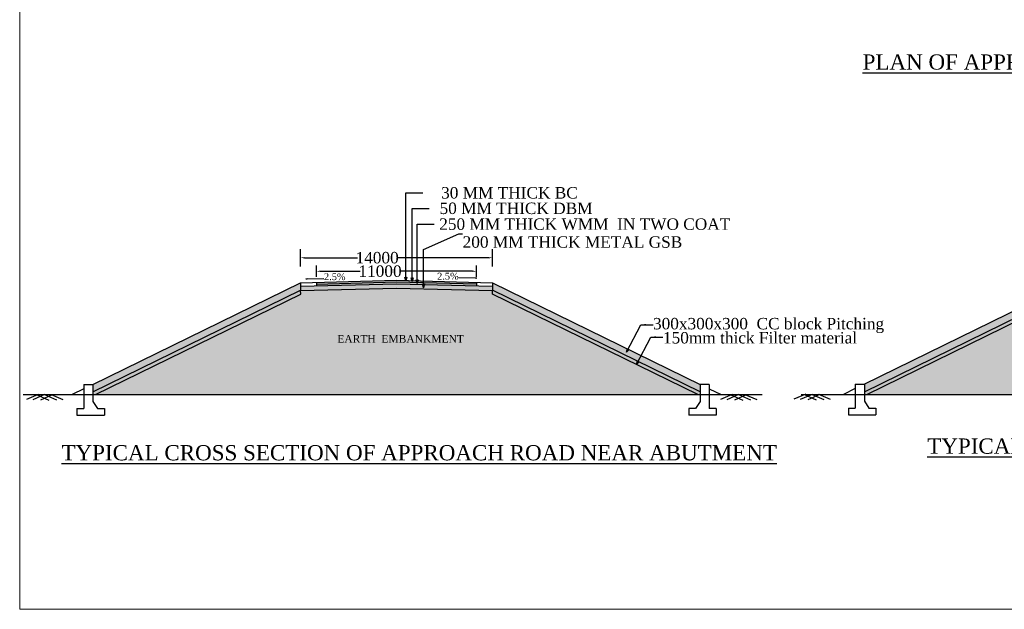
# Model space of a CAD drawing. Header units: millimetres. Extents: x -20529397 to 25259364, y -3207472 to 3138455.
# Tile 1 of 6: x 8764641 to 8893884, y -793794 to -716441. Entities that reach past the tile are written whole.
import ezdxf

# ---------------------------------------------------------------- set-up
doc = ezdxf.new("R2010")
doc.units = ezdxf.units.MM
doc.header["$LTSCALE"] = 60
doc.header["$MEASUREMENT"] = 0
doc.styles.get("Standard").update_dxf_attribs({"font": 'times.ttf'})
doc.styles.add('style1', font='txt.shx', dxfattribs={"height": 1})
doc.dimstyles.get("Standard").update_dxf_attribs({"dimtxt": 400, "dimasz": 215, "dimexe": 0.18, "dimexo": 0.0625, "dimgap": 0.09, "dimtad": 0, "dimtih": 1, "dimtoh": 1, "dimdec": 0, "dimzin": 4, "dimdsep": 46, "dimtxsty": 'Standard', "dimblk": 'OPEN90', "dimcen": 0, "dimadec": 0, "dimazin": 1, "dimtfac": 1, "dimtdec": 0, "dimtix": 1, "dimtofl": 0, "dimtmove": 0, "dimatfit": 3, "dimldrblk": 'OPEN30', "dimfxl": 1, "dimtolj": 1, "dimtzin": 0, "dimarcsym": 0})
pattern_1 = [(37.49999999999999, (2328118.911400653, 183303.2503984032), (-5.669402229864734, 173.4141392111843), [0, -136.8, 0, -153, 0, -146.25]), (7.499999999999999, (2328118.911400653, 183303.2503984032), (159.2799034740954, 253.9931458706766), [0, -73.79999999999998, 0, -123.3, 0, -47.24999999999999]), (327.5, (2328008.211400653, 183303.2503984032), (280.2727675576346, 0.5093148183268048), [0, -45, 0, -162, 0, -211.5]), (317.5, (2328008.211400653, 183303.2503984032), (270.5513944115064, 78.99080084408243), [0, -22.5, 0, -106.2, 0, -121.5])]

# ---------------------------------------------------------------- blocks, each defined once
blk = doc.blocks.new('*D233')
at = {"color": 0, "linetype": 'Continuous', "lineweight": -2, "transparency": 16777216}
for p, q in [((8801508.794596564, -747671.5751150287), (8801508.794596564, -747671.4576150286)), ((8802008.794596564, -747671.6376150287), (8808961.413138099, -747671.6376150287)), ((8826208.794596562, -747671.6376150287), (8814160.223275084, -747671.6376150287)), ((8826708.794596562, -747671.5751150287), (8826708.794596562, -747671.4576150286))]:
    blk.add_line(p, q, dxfattribs=at)
for points in [[(8802008.794596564, -747588.3042816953), (8802008.794596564, -747754.970948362), (8801508.794596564, -747671.6376150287)], [(8826208.794596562, -747588.3042816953), (8826208.794596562, -747754.970948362), (8826708.794596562, -747671.6376150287)]]:
    blk.add_solid(points, dxfattribs=at)
at = {"layer": 'Defpoints', "color": 0, "linetype": 'Continuous', "lineweight": -2, "transparency": 16777216}
for p in [(8801508.794596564, -747671.6376150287), (8826708.794596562, -747671.6376150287), (8826708.794596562, -747671.6376150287)]:
    blk.add_point(p, dxfattribs=at)
at = {"color": 0, "linetype": 'Continuous', "transparency": 16777216, "insert": (8811560.818206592, -747671.6376150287), "char_height": 300, "attachment_point": 5}
blk.add_mtext('\\A1;{\\H5x;14000}', dxfattribs=at)
blk = doc.blocks.new('*D234')
at = {"color": 0, "linetype": 'Continuous', "lineweight": -2, "transparency": 16777216}
for p, q in [((8803597.548110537, -749442.2038897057), (8803597.548110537, -749442.0863897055)), ((8804097.548110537, -749442.2663897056), (8809342.032767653, -749442.2663897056)), ((8824097.54811054, -749442.2663897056), (8814540.842904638, -749442.2663897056)), ((8824597.54811054, -749442.2038897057), (8824597.54811054, -749442.0863897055))]:
    blk.add_line(p, q, dxfattribs=at)
for points in [[(8804097.548110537, -749358.9330563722), (8804097.548110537, -749525.599723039), (8803597.548110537, -749442.2663897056)], [(8824097.54811054, -749358.9330563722), (8824097.54811054, -749525.599723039), (8824597.54811054, -749442.2663897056)]]:
    blk.add_solid(points, dxfattribs=at)
at = {"layer": 'Defpoints', "color": 0, "linetype": 'Continuous', "lineweight": -2, "transparency": 16777216}
for p in [(8803597.548110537, -749442.2663897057), (8824597.54811054, -749442.2663897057), (8824597.54811054, -749442.2663897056)]:
    blk.add_point(p, dxfattribs=at)
at = {"color": 0, "linetype": 'Continuous', "transparency": 16777216, "insert": (8811941.437836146, -749442.2663897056), "char_height": 300, "attachment_point": 5}
blk.add_mtext('\\A1;{\\fTimes New Roman|b0|i0|c0|p18;\\H5x;11000}', dxfattribs=at)

msp = doc.modelspace()

# ---------------------------------------------------------------- hatches: boundary and pattern name
at = {"linetype": 'Continuous'}
h = msp.add_hatch(dxfattribs=at)
h.set_pattern_fill('AR-CONC', color=256, scale=60)
h.set_pattern_definition([(49.99999999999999, (2328118.911400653, 183303.2503984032), (430.3561095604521, -37.65128098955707), [45, -495]), (355, (2328118.911400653, 183303.2503984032), (-83.25080016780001, 451.3152802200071), [36.00000000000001, -396.0000000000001]), (100.4514444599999, (2328154.774409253, 183300.1127920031), (347.1053080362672, 413.6639945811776), [38.24411519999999, -420.6852671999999]), (46.18420000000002, (2328118.911400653, 183423.2503984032), (640.3447984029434, -99.31156847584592), [67.49999999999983, -742.4999999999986]), (96.63563548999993, (2328172.273447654, 183414.9744142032), (560.797167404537, 584.4711604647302), [57.3662052, -631.0282559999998]), (351.1841639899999, (2328118.911400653, 183423.2503984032), (560.7971670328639, 584.4711601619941), [54.00000000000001, -594.0000006]), (21, (2328178.911400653, 183393.2503984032), (358.144231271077, -241.5713343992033), [45, -495]), (326.0000000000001, (2328178.911400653, 183393.2503984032), (145.989199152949, 435.0900270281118), [35.99999999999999, -395.9999999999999]), (71.45144474, (2328208.756753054, 183373.1194540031), (504.1334260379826, 193.5186916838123), [38.244114, -420.6852671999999]), (37.49999999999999, (2328118.911400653, 183303.2503984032), (7.295913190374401, 199.7363122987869), [0, -391.2, 0, -402.0000000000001, 0, -397.5000000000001]), (7.499999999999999, (2328118.911400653, 183303.2503984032), (157.8417224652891, 236.6470271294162), [0, -229.1999999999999, 0, -382.2, 0, -151.5]), (327.5, (2327985.111400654, 183303.2503984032), (320.2934617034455, -13.53292304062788), [0, -150, 0, -468, 0, -621]), (317.5, (2327925.111400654, 183303.2503984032), (349.9117016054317, 60.06298939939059), [0, -195, 0, -310.8, 0, -441])])
h.paths.add_polyline_path([(8814108.794596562, -750628.5126137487), (8803597.548110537, -750891.2937758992), (8803597.548110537, -751116.3640774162), (8814108.794596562, -750853.5829152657)])
h.paths.add_polyline_path([(8814108.794596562, -750628.5126137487), (8814108.794596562, -750853.5829152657), (8824594.50566612, -751115.7256920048), (8824594.50566612, -750890.6553904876)])
h.paths.add_polyline_path([(8814108.794596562, -750853.5829152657), (8814108.794596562, -751078.6532167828), (8824594.50566612, -751340.7959935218), (8824594.50566612, -751115.7256920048)])
h.paths.add_polyline_path([(8814108.794596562, -750853.5829152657), (8803597.548110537, -751116.3640774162), (8803597.548110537, -751341.4343789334), (8814108.794596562, -751078.6532167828)])
h = msp.add_hatch(dxfattribs=at)
h.set_pattern_fill('HONEY', color=256, scale=3000)
h.set_pattern_definition([(0, (2328118.911400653, 183303.2503984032), (562.5, 324.7595264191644), [375, -750]), (120, (2328118.911400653, 183303.2503984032), (-562.4999999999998, 324.7595264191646), [374.999999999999, -749.9999999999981]), (59.99999999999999, (2328118.911400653, 183303.2503984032), (1.249000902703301e-13, 649.519052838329), [-750.0000000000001, 375.0000000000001])])
h.paths.add_polyline_path([(8774256.73935556, -764283.0426858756), (8774256.73935556, -765285.153549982), (8801508.794596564, -751940.3974732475), (8801508.794596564, -750943.5126137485), (8801497.548110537, -750943.7937758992)])
h.paths.add_polyline_path([(8853960.849837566, -765285.153549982), (8853960.849837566, -764283.54713221), (8826708.794596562, -750943.7937758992), (8826708.794596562, -751940.3974732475)])
h = msp.add_hatch(dxfattribs=at)
h.set_pattern_fill('AR-SAND', color=256, scale=90)
h.set_pattern_definition(pattern_1)
h.paths.add_polyline_path([(8801530.069832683, -752431.0348713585), (8801507.035952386, -751941.2586441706), (8774256.73935556, -765285.153549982), (8774256.73935556, -765628.6532167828), (8774578.492589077, -765628.6532167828)])
h = msp.add_hatch(dxfattribs=at)
h.set_pattern_fill('AR-SAND', color=256, scale=1000)
h.set_pattern_definition([(37.50000000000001, (6705726.46828879, -677743.5267762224), (-62.99335810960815, 1926.823769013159), [0, -1520, 0, -1700, 0, -1625]), (7.499999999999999, (6705726.46828879, -677743.5267762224), (1769.776705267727, 2822.146065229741), [0, -820, 0, -1370, 0, -525]), (327.5, (6704496.46828879, -677743.5267762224), (3114.141861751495, 5.659053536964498), [0, -500, 0, -1800, 0, -2350]), (317.5, (6704496.46828879, -677743.5267762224), (3006.126604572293, 877.6755649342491), [0, -250, 0, -1180, 0, -1350])])
h.paths.add_polyline_path([(8814108.794596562, -751663.6532167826), (8801508.79459656, -751978.6532167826), (8801530.069832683, -752431.0348713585), (8774578.492589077, -765628.6532167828), (8814108.794596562, -765628.6532167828)])
h.paths.add_polyline_path([(8826687.519360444, -752431.0348713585), (8826708.794596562, -751978.6532167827), (8814108.794596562, -751663.6532167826), (8814108.794596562, -765628.6532167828), (8853639.096604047, -765628.6532167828)])
h = msp.add_hatch(dxfattribs=at)
h.set_pattern_fill('AR-CONC', color=256, scale=90)
h.set_pattern_definition([(49.99999999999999, (2328118.911400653, 183303.2503984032), (645.5341643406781, -56.4769214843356), [67.5, -742.5]), (355, (2328118.911400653, 183303.2503984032), (-124.8762002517, 676.9729203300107), [54.00000000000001, -594.0000000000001]), (100.4514444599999, (2328172.705913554, 183298.5439888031), (520.6579620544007, 620.4959918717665), [57.36617279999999, -631.0279007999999]), (46.18420000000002, (2328118.911400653, 183483.2503984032), (960.5171976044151, -148.9673527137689), [101.2499999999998, -1113.749999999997]), (96.63563548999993, (2328198.954471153, 183470.8364221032), (841.1957511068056, 876.7067406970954), [86.04930780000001, -946.5423839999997]), (351.1841639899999, (2328118.911400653, 183483.2503984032), (841.1957505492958, 876.7067402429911), [81.00000000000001, -891.0000009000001]), (21, (2328208.911400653, 183438.2503984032), (537.2163469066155, -362.3570015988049), [67.5, -742.5]), (326.0000000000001, (2328208.911400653, 183438.2503984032), (218.9837987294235, 652.6350405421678), [53.99999999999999, -593.9999999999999]), (71.45144474, (2328253.679429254, 183408.0539818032), (756.200139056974, 290.2780375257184), [57.36617099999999, -631.0279007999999]), (37.49999999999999, (2328118.911400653, 183303.2503984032), (10.9438697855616, 299.6044684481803), [0, -586.8000000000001, 0, -603.0000000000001, 0, -596.2500000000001]), (7.499999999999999, (2328118.911400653, 183303.2503984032), (236.7625836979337, 354.9705406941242), [0, -343.8, 0, -573.3, 0, -227.25]), (327.5, (2327918.211400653, 183303.2503984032), (480.4401925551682, -20.29938456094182), [0, -225, 0, -702, 0, -931.5]), (317.5, (2327828.211400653, 183303.2503984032), (524.8675524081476, 90.09448409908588), [0, -292.5, 0, -466.1999999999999, 0, -661.5])])
h.paths.add_polyline_path([(8814108.794596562, -751078.6532167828), (8801508.794596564, -751393.6532167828), (8801508.794596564, -751978.6532167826), (8814108.794596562, -751663.6532167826)])
h.paths.add_polyline_path([(8826708.794596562, -751393.6532167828), (8814108.794596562, -751078.6532167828), (8814108.794596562, -751663.6532167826), (8826708.794596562, -751978.6532167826)])
h = msp.add_hatch(dxfattribs=at)
h.set_pattern_fill('AR-SAND', color=256, scale=90)
h.set_pattern_definition(pattern_1)
h.paths.add_polyline_path([(8826708.794596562, -751940.3974732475), (8826708.794596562, -751978.6532168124), (8826687.519360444, -752431.0348713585), (8853639.096604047, -765628.6532167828), (8853960.849837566, -765628.6532167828), (8853960.849837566, -765285.153549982)])
h = msp.add_hatch(dxfattribs=at)
h.set_pattern_fill('HONEY', color=256, scale=3000)
h.set_pattern_definition([(0, (2429373.686172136, 183336.0665915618), (562.5, 324.7595264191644), [375, -750]), (120, (2429373.686172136, 183336.0665915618), (-562.4999999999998, 324.7595264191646), [374.9999999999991, -749.9999999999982]), (59.99999999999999, (2429373.686172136, 183336.0665915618), (1.249000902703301e-13, 649.519052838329), [-750.0000000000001, 375.0000000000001])])
h.paths.add_polyline_path([(8875511.514127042, -764250.2264927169), (8875511.514127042, -765252.3373568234), (8902763.569368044, -751907.5812800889), (8902763.569368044, -750910.6964205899), (8902752.32288202, -750910.9775827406)])
h.paths.add_polyline_path([(8955215.624609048, -765252.3373568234), (8955215.624609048, -764250.7309390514), (8927963.569368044, -750910.9775827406), (8927963.569368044, -751907.5812800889)])
h = msp.add_hatch(dxfattribs=at)
h.set_pattern_fill('AR-SAND', color=256, scale=90)
h.set_pattern_definition([(37.49999999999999, (2429373.686172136, 183336.0665915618), (-5.669402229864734, 173.4141392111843), [0, -136.8, 0, -153, 0, -146.25]), (7.499999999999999, (2429373.686172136, 183336.0665915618), (159.2799034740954, 253.9931458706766), [0, -73.79999999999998, 0, -123.3, 0, -47.24999999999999]), (327.5, (2429262.986172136, 183336.0665915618), (280.2727675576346, 0.5093148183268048), [0, -45, 0, -162, 0, -211.5]), (317.5, (2429262.986172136, 183336.0665915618), (270.5513944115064, 78.99080084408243), [0, -22.5, 0, -106.2, 0, -121.5])])
h.paths.add_polyline_path([(8902784.844604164, -752398.2186781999), (8902761.810723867, -751908.442451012), (8875511.514127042, -765252.3373568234), (8875511.514127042, -765595.8370236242), (8875833.267360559, -765595.8370236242)])
h = msp.add_hatch(dxfattribs=at)
h.set_pattern_fill('AR-SAND', color=256, scale=1000)
h.set_pattern_definition([(37.50000000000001, (6806981.243060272, -677710.7105830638), (-62.99335810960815, 1926.823769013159), [0, -1520, 0, -1700, 0, -1625]), (7.499999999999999, (6806981.243060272, -677710.7105830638), (1769.776705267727, 2822.146065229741), [0, -820, 0, -1370, 0, -525]), (327.5, (6805751.243060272, -677710.7105830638), (3114.141861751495, 5.659053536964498), [0, -500, 0, -1800, 0, -2350]), (317.5, (6805751.243060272, -677710.7105830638), (3006.126604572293, 877.6755649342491), [0, -250, 0, -1180, 0, -1350])])
h.paths.add_polyline_path([(8915363.569368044, -751630.837023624), (8902763.569368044, -751945.837023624), (8902784.844604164, -752398.2186781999), (8875833.267360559, -765595.8370236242), (8915363.569368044, -765595.8370236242)])
h.paths.add_polyline_path([(8927942.294131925, -752398.2186781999), (8927963.569368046, -751945.8370236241), (8915363.569368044, -751630.837023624), (8915363.569368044, -765595.8370236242), (8954893.87137553, -765595.8370236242)])

# ---------------------------------------------------------------- linework, layer by layer
at = {"lineweight": 5}
for p, q in [((8764641.470603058, -793794.3247611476), (8764641.470603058, -600358.6888591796)), ((9063123.24275475, -793794.3247611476), (8764641.470603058, -793794.3247611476))]:
    msp.add_line(p, q, dxfattribs=at)
at = {"linetype": 'Continuous'}
for p, q in [((8801508.794596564, -748812.2612600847), (8801508.794596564, -746531.0139699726)), ((8826708.794596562, -748812.2612600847), (8826708.794596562, -746531.0139699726)), ((8803597.548110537, -750184.3148108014), (8803597.548110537, -748700.21796861)), ((8824597.54811054, -750184.3148108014), (8824597.54811054, -748700.21796861)), ((8803597.548110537, -750891.2937758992), (8803597.548110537, -751341.4343789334)), ((8824594.50566612, -750890.6553904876), (8824594.50566612, -751340.7959935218)), ((8824594.50566612, -750890.6553904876), (8824594.50566612, -751340.7959935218)), ((8801508.794596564, -750943.5126137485), (8801508.794596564, -751978.6532167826)), ((8826708.794596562, -750943.5126137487), (8826708.794596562, -751978.6532167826)), ((8773056.73935556, -764283.5471322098), (8773056.73935556, -767433.5471322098)), ((8773056.73935556, -764283.5471322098), (8774256.73935556, -764283.5471322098)), ((8774256.73935556, -764283.5471322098), (8774256.73935556, -766533.5471322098)), ((8853960.849837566, -764283.5471322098), (8853960.849837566, -766533.5471322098)), ((8855160.849837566, -764283.5471322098), (8853960.849837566, -764283.5471322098)), ((8855160.849837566, -764283.5471322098), (8855160.849837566, -767433.5471322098)), ((8874311.514127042, -764250.7309390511), (8874311.514127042, -767400.7309390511)), ((8874311.514127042, -764250.7309390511), (8875511.514127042, -764250.7309390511)), ((8875511.514127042, -764250.7309390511), (8875511.514127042, -766500.7309390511)), ((8765100.847868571, -765628.653216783), (8862105.343217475, -765628.6532167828)), ((8773056.73935556, -765633.5471322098), (8774256.73935556, -765633.5471322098)), ((8867214.831106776, -765595.8370236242), (8965068.005779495, -765595.8370236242)), ((8874311.514127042, -765600.7309390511), (8875511.514127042, -765600.7309390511)), ((8772156.73935556, -767433.5471322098), (8772156.73935556, -768333.5471322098)), ((8772156.73935556, -767433.5471322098), (8773056.73935556, -767433.5471322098)), ((8774256.73935556, -766533.5471322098), (8774856.739355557, -767433.5471322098)), ((8774856.739355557, -767433.5471322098), (8775756.739355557, -767433.5471322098)), ((8775756.739355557, -767433.5471322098), (8775756.739355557, -768333.5471322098)), ((8853360.849837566, -767433.5471322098), (8852460.849837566, -767433.5471322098)), ((8852460.849837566, -767433.5471322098), (8852460.849837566, -768333.5471322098)), ((8853960.849837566, -766533.5471322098), (8853360.849837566, -767433.5471322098)), ((8856060.849837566, -767433.5471322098), (8855160.849837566, -767433.5471322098)), ((8856060.849837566, -767433.5471322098), (8856060.849837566, -768333.5471322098)), ((8873411.514127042, -767400.7309390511), (8873411.514127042, -768300.7309390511)), ((8873411.514127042, -767400.7309390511), (8874311.514127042, -767400.7309390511)), ((8875511.514127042, -766500.7309390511), (8876111.51412704, -767400.7309390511)), ((8876111.51412704, -767400.7309390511), (8877011.51412704, -767400.7309390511)), ((8877011.51412704, -767400.7309390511), (8877011.51412704, -768300.7309390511)), ((8772156.73935556, -768333.5471322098), (8775756.739355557, -768333.5471322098)), ((8856060.849837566, -768333.5471322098), (8852460.849837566, -768333.5471322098)), ((8873411.514127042, -768300.7309390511), (8877011.51412704, -768300.7309390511))]:
    msp.add_line(p, q, dxfattribs=at)
for p, q in [((8767082.641774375, -765600.28728605), (8765543.092100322, -766280.0385332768)), ((8767916.933854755, -765628.6532167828), (8766377.384180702, -766308.4044640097)), ((8766914.52556017, -765662.7350987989), (8768454.075234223, -766342.4863460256)), ((8768919.34214934, -765662.7350987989), (8767379.79247529, -766342.4863460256)), ((8767916.933854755, -765628.6532167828), (8769456.483528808, -766308.4044640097)), ((8768751.225935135, -765600.28728605), (8770290.775609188, -766280.0385332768)), ((8858174.902114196, -765600.2872860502), (8856635.352440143, -766280.0385332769)), ((8859009.194194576, -765628.653216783), (8857469.644520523, -766308.4044640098)), ((8858006.785899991, -765662.735098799), (8859546.33557404, -766342.4863460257)), ((8860011.60248916, -765662.735098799), (8858472.052815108, -766342.4863460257)), ((8859009.194194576, -765628.653216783), (8860548.743868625, -766308.4044640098)), ((8859843.486274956, -765600.2872860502), (8861383.035949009, -766280.0385332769)), ((8867814.761070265, -765567.4710928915), (8866275.211396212, -766247.2223401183)), ((8868649.053150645, -765595.8370236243), (8867109.503476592, -766275.5882708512)), ((8867646.64485606, -765629.9189056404), (8869186.194530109, -766309.6701528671)), ((8869651.46144523, -765629.9189056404), (8868111.911771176, -766309.6701528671)), ((8868649.053150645, -765595.8370236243), (8870188.602824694, -766275.5882708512)), ((8869483.345231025, -765567.4710928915), (8871022.894905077, -766247.2223401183))]:
    msp.add_line(p, q)
for points in [[(8801497.548110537, -750943.7937758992), (8814108.794596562, -750628.5126137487), (8826720.041082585, -750943.7937758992)], [(8801497.548110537, -750943.7937758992), (8814108.794596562, -750628.5126137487), (8826720.041082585, -750943.7937758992)], [(8803597.548110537, -751116.3640774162), (8814108.794596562, -750853.5829152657), (8824594.50566612, -751115.7256920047)], [(8774255.709198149, -764283.5471322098), (8801497.548110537, -750943.7937758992)], [(8774256.73935556, -765285.153549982), (8801508.794596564, -751940.3974732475)], [(8774578.492589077, -765628.6532167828), (8801530.069832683, -752431.0348713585), (8801508.79459656, -751978.6532167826)], [(8801503.171353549, -751168.723496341), (8801508.794596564, -751168.5829152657)], [(8801508.79459656, -751393.6532167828), (8814108.794596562, -751078.6532167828), (8826708.794596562, -751393.6532167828)], [(8801508.79459656, -751393.6532167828), (8814108.794596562, -751078.6532167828), (8826708.794596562, -751393.6532167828)], [(8801508.79459656, -751978.6532167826), (8814108.794596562, -751663.6532167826), (8826708.794596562, -751978.6532167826)], [(8853639.096604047, -765628.6532167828), (8826687.519360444, -752431.0348713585), (8826708.794596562, -751978.6532167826)], [(8826708.794596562, -750943.7937758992), (8853960.849837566, -764283.54713221)], [(8826708.794596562, -751168.5829152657), (8826714.417839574, -751168.723496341)], [(8853960.849837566, -765285.153549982), (8826708.794596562, -751940.3974732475)], [(8875510.48396963, -764250.7309390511), (8902752.32288202, -750910.9775827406)], [(8875511.514127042, -765252.3373568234), (8902763.569368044, -751907.5812800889)], [(8875833.267360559, -765595.8370236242), (8902784.844604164, -752398.2186781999), (8902763.569368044, -751945.837023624)], [(8773056.73935556, -764870.9415098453), (8771508.794596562, -765628.6532167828)], [(8855160.849837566, -764870.9415098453), (8856708.794596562, -765628.6532167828)], [(8874311.514127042, -764838.1253166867), (8872763.569368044, -765595.8370236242)]]:
    msp.add_lwpolyline(points, dxfattribs=at)

# ---------------------------------------------------------------- texts
at = {"char_height": 2073.6, "attachment_point": 1, "style": 'style1'}
for s, insert in [('{\\fTimes New Roman|b0|i0|c0|p18;\\H0.96451x;\\LPLAN OF APPROACH ROAD\\l \\H1.0368x;                        }', (8875289.073079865, -720991.0068247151)), ('{\\fTimes New Roman|b0|i0|c0|p18;\\H0.48225x;EARTH  EMBANKMENT\\H2.0736x;                         }', (8806333.6579814, -757814.2136980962)), ('{\\fTimes New Roman|b0|i0|c0|p18;\\H0.96451x;\\LTYPICAL CROSS SECTION OF APPROACH ROAD\\l \\H1.0368x;                        }', (8883773.59974919, -771381.7712890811)), ('{\\fTimes New Roman|b0|i0|c0|p18;\\H0.96451x;\\LTYPICAL CROSS SECTION OF APPROACH ROAD NEAR ABUTMENT\\H0.75x;\\l \\H1.3824x;                        }', (8770128.676608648, -772252.2733213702))]:
    msp.add_mtext(s, dxfattribs=dict(at, insert=insert))
at = {"linetype": 'Continuous', "attachment_point": 4}
for s, insert, char_height, width in [('       {\\H1.66667x;30 MM THICK BC}', (8817580.317397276, -739163.7426417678), 900, 22391.2183140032), ('    {\\H1.66667x;50 MM THICK DBM }', (8818396.02501964, -741196.7192970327), 900, 22391.2183140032), ('{\\fTimes New Roman|b0|i0|c0|p18;  \\H1.66667x;250 MM THICK WMM  IN TWO COAT\\H0.6x; }', (8819034.506821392, -743277.0369029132), 900, 40628.22930558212), ('200 MM THICK METAL GSB ', (8822784.86266038, -745619.212971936), 1500, 40021.68344159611)]:
    msp.add_mtext(s, dxfattribs=dict(at, insert=insert, char_height=char_height, width=width))
at = {"linetype": 'Continuous'}
for s, insert, char_height, attachment_point in [('{\\fTimes New Roman|b0|i0|c0|p18;2.5%}\\~', (8804583.835884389, -750166.4709946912), 900, 4), ('{\\fTimes New Roman|b0|i0|c0|p18;2.5%}\\~', (8822263.91741159, -750101.8190485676), 900, 6), ('{\\fTimes New Roman|b0|i0|c0|p18;300x300x300  CC block Pitching}', (8847772.372827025, -756564.439755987), 1500, 4), ('{\\fTimes New Roman|b0|i0|c0|p18;150mm thick Filter material }', (8849081.501808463, -758179.1312825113), 1500, 4)]:
    msp.add_mtext(s, dxfattribs=dict(at, insert=insert, char_height=char_height, attachment_point=attachment_point))

# ---------------------------------------------------------------- dimensions: what is measured, and where the dimension line sits
for base, p1, p2, text, picture, middle in [((8826708.794596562, -747671.6376150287), (8801508.794596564, -747671.6376150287), (8826708.794596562, -747671.6376150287), '{\\H5x;14000}', '*D233', (8811560.818206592, -747671.6376150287)), ((8824597.54811054, -749442.2663897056), (8803597.548110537, -749442.2663897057), (8824597.54811054, -749442.2663897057), '{\\fTimes New Roman|b0|i0|c0|p18;\\H5x;11000}', '*D234', (8811941.437836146, -749442.2663897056))]:
    dim = msp.add_linear_dim(base=base, p1=p1, p2=p2, text=text, dimstyle='Standard', override={"dimtxt": 300, "dimasz": 500, "dimfxl": 300}, dxfattribs=at)
    dim.commit()
    dim.dimension.update_dxf_attribs({"geometry": picture, "text_midpoint": middle, "dimtype": 160})

# ---------------------------------------------------------------- leaders
for points in [[(8815343.694541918, -750713.3659536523), (8815343.694541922, -739163.7426417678), (8817580.047397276, -739163.7426417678)], [(8816159.402164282, -750790.7589142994), (8816159.402164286, -741196.7192970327), (8818395.75501964, -741196.7192970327)], [(8816797.883966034, -751049.0615020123), (8816797.883966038, -743277.0369029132), (8819034.236821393, -743277.0369029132)]]:
    msp.add_leader(points, dimstyle='Standard', override={"dimtxt": 300, "dimasz": 500, "dimfxl": 300}, dxfattribs=at)
at = {"linetype": 'Continuous', "annotation_type": 0, "has_hookline": 1}
for points, override, hookline_direction, text_width in [([(8817643.6079974, -751604.0624625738), (8817643.6079974, -746573.6971033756), (8822284.86266038, -744517.4522218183), (8822784.86266038, -744517.4522218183)], {"dimtxt": 300, "dimasz": 500, "dimfxl": 300}, 0, 28010.09372746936), ([(8802185.032849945, -750429.502002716), (8804583.745884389, -750376.4861502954)], {"dimtxt": 300, "dimasz": 200, "dimfxl": 300}, 0, 2740.230713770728), ([(8824662.720446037, -750364.8500565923), (8822264.00741159, -750311.8342041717)], {"dimtxt": 300, "dimasz": 200, "dimfxl": 300}, 1, 2740.230713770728), ([(8844298.464735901, -760074.9225287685), (8846182.247789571, -756476.6782876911), (8846845.944727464, -756476.6782876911), (8846640.98735092, -756476.6782876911), (8847772.282827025, -756476.6782876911)], {"dimtxt": 300, "dimasz": 500, "dimfxl": 300}, 0, 29525.2343186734), ([(8845607.593717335, -761689.6140552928), (8847491.376771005, -758091.3698142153), (8848155.073708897, -758091.3698142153), (8847950.116332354, -758091.3698142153), (8849081.411808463, -758091.3698142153)], {"dimtxt": 300, "dimasz": 500, "dimfxl": 300}, 0, 24606.70511896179)]:
    msp.add_leader(points, dimstyle='Standard', override=override, dxfattribs=dict(at, hookline_direction=hookline_direction, text_width=text_width))

doc.saveas('drawing.dxf')
